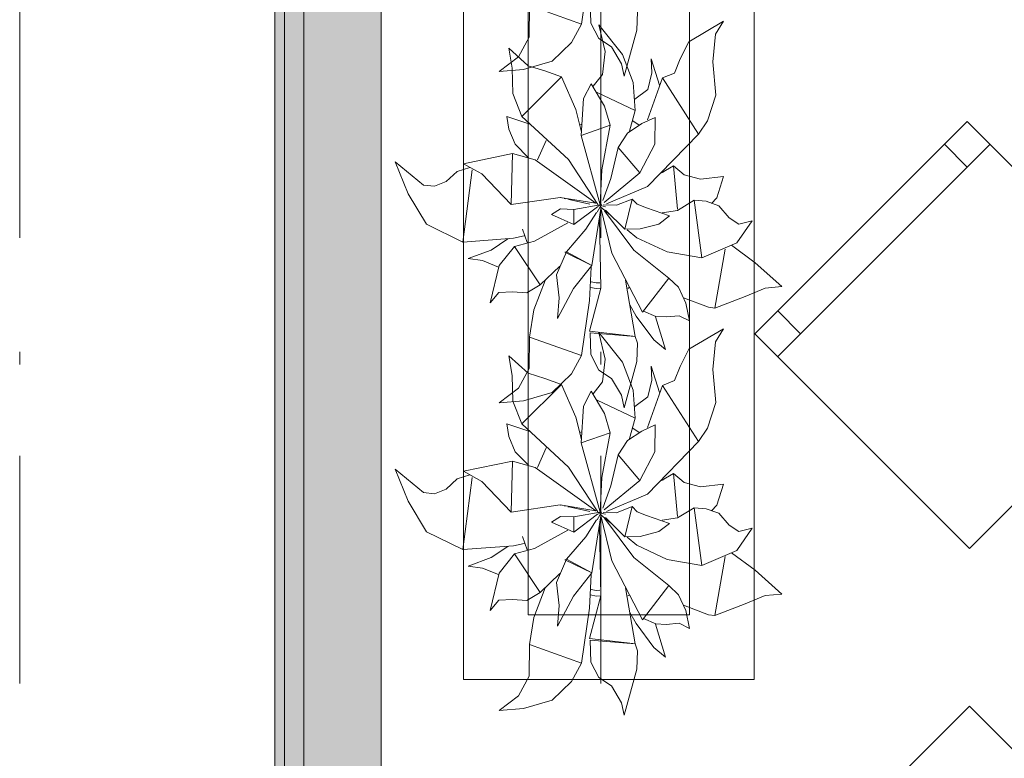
# Model space of a CAD drawing. Header units: millimetres. Extents: x 0 to 415, y 0 to 589.
# Tile 30 of 40: x 395.45 to 403.08, y 324.18 to 329.9. Entities that reach past the tile are written whole.
import ezdxf
from ezdxf.xclip import XClip

# ---------------------------------------------------------------- set-up
doc = ezdxf.new("R2010")
doc.units = ezdxf.units.MM
doc.header["$MEASUREMENT"] = 0
doc.header["$XCLIPFRAME"] = 0
doc.linetypes.add('Штриховая', pattern=[5.644444, 2.822222, -2.822222])
doc.linetypes.add('Штрихпунктирная', pattern=[6.702778, 3.527778, -1.763889, 0, -1.411111])
for name, color, linetype in [('Интерьер - Мебель', 7, 'Continuous'), ('Конструктив - Стены наружние фасад', 7, 'Continuous'), ('Элемент Модели - Зона', 7, 'Continuous'), ('Элемент Модели - Оси', 7, 'Continuous')]:
    doc.layers.add(name, color=color, linetype=linetype)

# ---------------------------------------------------------------- blocks, each defined once
blk = doc.blocks.new('Чертеж_2_2', base_point=(217.7037, 72.6044))
at = {"layer": 'Конструктив - Стены наружние фасад', "linetype": 'Continuous', "lineweight": 0, "true_color": 0x000000}
for points in [[(397.4287, 343.1044), (397.4287, 283.9169), (397.5037, 283.9169), (397.5037, 343.1044)], [(397.6537, 341.1044), (397.5037, 341.1044), (397.5037, 283.9169), (397.6537, 283.9169)], [(397.6537, 341.1044), (397.6537, 283.9169), (398.2537, 283.9169), (398.2537, 341.1044)]]:
    blk.add_hatch(color=18, dxfattribs=at).paths.add_polyline_path(points)
at = {"layer": 'Интерьер - Мебель', "color": 7, "linetype": 'Continuous', "lineweight": 15, "ltscale": 0.5}
for p, q in [((398.8905, 332.29), (398.8905, 324.79)), ((401.1405, 324.79), (401.1405, 332.29)), ((399.3905, 331.79), (399.3905, 325.29)), ((400.6405, 325.29), (400.6405, 331.79)), ((401.3241, 327.288), (402.9681, 328.932)), ((402.7913, 328.7552), (402.6145, 328.932)), ((401.5008, 327.4647), (401.3241, 327.6415)), ((399.3905, 325.29), (400.6405, 325.29)), ((398.8905, 324.79), (401.1405, 324.79))]:
    blk.add_line(p, q, dxfattribs=at)
at = {"layer": 'Интерьер - Мебель', "color": 252, "linetype": 'Continuous', "lineweight": 5, "ltscale": 0.5}
for p, q in [((399.8052, 329.8622), (399.8649, 330.2871)), ((399.8052, 329.8622), (399.8649, 330.2871)), ((399.3983, 329.7612), (399.4003, 330.0053)), ((399.3983, 329.7612), (399.4003, 330.0053)), ((399.4003, 330.0053), (399.8052, 329.8622)), ((399.4003, 330.0053), (399.8052, 329.8622)), ((399.8701, 330.0379), (399.876, 329.8701)), ((399.8701, 330.0379), (399.876, 329.8701)), ((400.2319, 329.8145), (400.2377, 329.9565)), ((400.2319, 329.8145), (400.2377, 329.9565)), ((399.7273, 329.7191), (399.8052, 329.8622)), ((399.7273, 329.7191), (399.8052, 329.8622)), ((399.876, 329.8701), (399.938, 329.7498)), ((399.876, 329.8701), (399.938, 329.7498)), ((399.9383, 329.8552), (399.9883, 329.65)), ((399.9383, 329.8552), (400.1203, 329.6259)), ((399.9383, 329.8552), (399.9883, 329.65)), ((399.9383, 329.8552), (400.1203, 329.6259)), ((400.6362, 329.7249), (400.9038, 329.8844)), ((400.6362, 329.7249), (400.9038, 329.8844)), ((400.841, 329.7832), (400.9038, 329.8844)), ((400.841, 329.7832), (400.9038, 329.8844)), ((399.3162, 329.6095), (399.3983, 329.7612)), ((399.3162, 329.6095), (399.3983, 329.7612)), ((400.1333, 329.4583), (400.2319, 329.8145)), ((400.1333, 329.4583), (400.2319, 329.8145)), ((400.8204, 329.57), (400.841, 329.7832)), ((400.8204, 329.57), (400.841, 329.7832)), ((399.2404, 329.6758), (399.2673, 329.5221)), ((399.2404, 329.6758), (399.3904, 329.5394)), ((399.2404, 329.6758), (399.2673, 329.5221)), ((399.2404, 329.6758), (399.3904, 329.5394)), ((399.5771, 329.5751), (399.7273, 329.7191)), ((399.5771, 329.5751), (399.7273, 329.7191)), ((399.938, 329.7498), (400.0363, 329.6854)), ((399.938, 329.7498), (400.0363, 329.6854)), ((400.0363, 329.6854), (400.1126, 329.5549)), ((400.0363, 329.6854), (400.1126, 329.5549)), ((400.5681, 329.5924), (400.6362, 329.7249)), ((400.5681, 329.5924), (400.6362, 329.7249)), ((399.1658, 329.4949), (399.3162, 329.6095)), ((399.1658, 329.4949), (399.3162, 329.6095)), ((399.9659, 329.4731), (399.9883, 329.65)), ((399.9659, 329.4731), (399.9883, 329.65)), ((400.1203, 329.6259), (400.203, 329.409)), ((400.1203, 329.6259), (400.203, 329.409)), ((399.2673, 329.5221), (399.2734, 329.3249)), ((399.2673, 329.5221), (399.2734, 329.3249)), ((399.3554, 329.5114), (399.5771, 329.5751)), ((399.3554, 329.5114), (399.5771, 329.5751)), ((399.3904, 329.5394), (399.5196, 329.4997)), ((399.3904, 329.5394), (399.5196, 329.4997)), ((400.1126, 329.5549), (400.1333, 329.4583)), ((400.1126, 329.5549), (400.1333, 329.4583)), ((400.3443, 329.5944), (400.3496, 329.4855)), ((400.3443, 329.5944), (400.4092, 329.3901)), ((400.3443, 329.5944), (400.3496, 329.4855)), ((400.3443, 329.5944), (400.4092, 329.3901)), ((400.5252, 329.4827), (400.5681, 329.5924)), ((400.5252, 329.4827), (400.5681, 329.5924)), ((400.8204, 329.57), (400.8454, 329.3124)), ((400.8204, 329.57), (400.8454, 329.3124)), ((399.1658, 329.4949), (399.3554, 329.5114)), ((399.1658, 329.4949), (399.3554, 329.5114)), ((399.3417, 329.1476), (399.6503, 329.4531)), ((399.3417, 329.1476), (399.6503, 329.4531)), ((399.5196, 329.4997), (399.6503, 329.4531)), ((399.5196, 329.4997), (399.6503, 329.4531)), ((399.6503, 329.4531), (399.7589, 329.2002)), ((399.6503, 329.4531), (399.7589, 329.2002)), ((399.8953, 329.3806), (399.9659, 329.4731)), ((399.8953, 329.3806), (399.9659, 329.4731)), ((400.3145, 329.1205), (400.4307, 329.4451)), ((400.3145, 329.1205), (400.4307, 329.4451)), ((400.3168, 329.3569), (400.3496, 329.4855)), ((400.3168, 329.3569), (400.3496, 329.4855)), ((400.4307, 329.4451), (400.5252, 329.4827)), ((400.4307, 329.4451), (400.5252, 329.4827)), ((400.4307, 329.4451), (400.7109, 329.0111)), ((400.4307, 329.4451), (400.7109, 329.0111)), ((399.819, 329.2858), (399.8788, 329.4009)), ((399.819, 329.2858), (399.8788, 329.4009)), ((399.8788, 329.4009), (399.9824, 329.2276)), ((399.8788, 329.4009), (399.9824, 329.2276)), ((400.203, 329.409), (400.2192, 329.1928)), ((400.203, 329.409), (400.2192, 329.1928)), ((399.2734, 329.3249), (399.3417, 329.1476)), ((399.2734, 329.3249), (399.3417, 329.1476)), ((399.9253, 329.3326), (400.2192, 329.1928)), ((399.9253, 329.3326), (400.2192, 329.1928)), ((400.2176, 329.2817), (400.3168, 329.3569)), ((400.2176, 329.2817), (400.3168, 329.3569)), ((400.7793, 329.1142), (400.8454, 329.3124)), ((400.7793, 329.1142), (400.8454, 329.3124)), ((399.8019, 329), (399.819, 329.2858)), ((399.8019, 329), (399.819, 329.2858)), ((399.9824, 329.2276), (400.0263, 329.0793)), ((399.9824, 329.2276), (400.0263, 329.0793)), ((399.227, 329.1477), (399.2421, 329.0492)), ((399.227, 329.1477), (399.4044, 329.0881)), ((399.227, 329.1477), (399.2421, 329.0492)), ((399.227, 329.1477), (399.4044, 329.0881)), ((399.3417, 329.1476), (399.7031, 328.8134)), ((399.3417, 329.1476), (399.7031, 328.8134)), ((399.7589, 329.2002), (399.8034, 329.0261)), ((399.7589, 329.2002), (399.8034, 329.0261)), ((400.1752, 329.0342), (400.2192, 329.1928)), ((400.1752, 329.0342), (400.2192, 329.1928)), ((399.7879, 329.0806), (399.8068, 329.0866)), ((399.7879, 329.0806), (399.8068, 329.0866)), ((399.8019, 329), (400.0263, 329.0793)), ((399.8019, 329), (400.0263, 329.0793)), ((399.9616, 328.734), (400.0263, 329.0793)), ((399.9616, 328.734), (400.0263, 329.0793)), ((400.16, 329.0189), (400.2712, 329.0915)), ((400.16, 329.0189), (400.2712, 329.0915)), ((400.2017, 329.1134), (400.25, 329.0799)), ((400.2017, 329.1134), (400.25, 329.0799)), ((400.2712, 329.0915), (400.3755, 329.1397)), ((400.2712, 329.0915), (400.3755, 329.1397)), ((400.3718, 328.9319), (400.3755, 329.1397)), ((400.3718, 328.9319), (400.3755, 329.1397)), ((400.7109, 329.0111), (400.7793, 329.1142)), ((400.7109, 329.0111), (400.7793, 329.1142)), ((399.2421, 329.0492), (399.2913, 328.9322)), ((399.2421, 329.0492), (399.2913, 328.9322)), ((399.8019, 329), (399.9474, 328.4639)), ((399.8019, 329), (399.9474, 328.4639)), ((400.0874, 328.9071), (400.16, 329.0189)), ((400.0874, 328.9071), (400.16, 329.0189)), ((400.3154, 328.604), (400.7109, 329.0111)), ((400.3154, 328.604), (400.7109, 329.0111)), ((399.2913, 328.9322), (399.3945, 328.8273)), ((399.2913, 328.9322), (399.3945, 328.8273)), ((399.4623, 328.8113), (399.5314, 328.9618)), ((399.4623, 328.8113), (399.5314, 328.9618)), ((400.2563, 328.7105), (400.3718, 328.9319)), ((400.2563, 328.7105), (400.3718, 328.9319)), ((398.8891, 328.7812), (399.2708, 328.8593)), ((398.8891, 328.7812), (399.2708, 328.8593)), ((399.2589, 328.4645), (399.2707, 328.8593)), ((399.2589, 328.4645), (399.2707, 328.8593)), ((399.2708, 328.8593), (399.444, 328.8115)), ((399.2708, 328.8593), (399.444, 328.8115)), ((400.0302, 328.6675), (400.0874, 328.9071)), ((400.0302, 328.6675), (400.0874, 328.9071)), ((400.0874, 328.9071), (400.2563, 328.7105)), ((400.0874, 328.9071), (400.2563, 328.7105)), ((398.3608, 328.7962), (398.4623, 328.5484)), ((398.3608, 328.7962), (398.5806, 328.6159)), ((398.3608, 328.7962), (398.4623, 328.5484)), ((398.3608, 328.7962), (398.5806, 328.6159)), ((398.8891, 328.7812), (399.0329, 328.7019)), ((398.8891, 328.7812), (399.0329, 328.7019)), ((399.444, 328.8115), (399.9145, 328.4754)), ((399.444, 328.8115), (399.9145, 328.4754)), ((399.7031, 328.8134), (399.9315, 328.4668)), ((399.7031, 328.8134), (399.9315, 328.4668)), ((400.424, 328.7097), (400.5164, 328.7643)), ((400.424, 328.7097), (400.5164, 328.7643)), ((400.5164, 328.7643), (400.5479, 328.4301)), ((400.5164, 328.7643), (400.5978, 328.6945)), ((400.5164, 328.7643), (400.5479, 328.4301)), ((400.5164, 328.7643), (400.5978, 328.6945)), ((398.7559, 328.6426), (398.8416, 328.7217)), ((398.7559, 328.6426), (398.8416, 328.7217)), ((398.8416, 328.7217), (398.9402, 328.7533)), ((398.8416, 328.7217), (398.9402, 328.7533)), ((398.8864, 328.1754), (398.9569, 328.7338)), ((398.8864, 328.1754), (398.9569, 328.7338)), ((399.0329, 328.7019), (399.2589, 328.4645)), ((399.0329, 328.7019), (399.2589, 328.4645)), ((399.9474, 328.4639), (399.9616, 328.734)), ((399.9474, 328.4639), (399.9616, 328.734)), ((399.9785, 328.4822), (400.2563, 328.7105)), ((399.9785, 328.4822), (400.2563, 328.7105)), ((400.4316, 328.7255), (400.4353, 328.7133)), ((400.4316, 328.7255), (400.4353, 328.7133)), ((400.5978, 328.6945), (400.7255, 328.6617)), ((400.5978, 328.6945), (400.7255, 328.6617)), ((398.5806, 328.6159), (398.667, 328.6067)), ((398.5806, 328.6159), (398.667, 328.6067)), ((398.667, 328.6067), (398.7559, 328.6426)), ((398.667, 328.6067), (398.7559, 328.6426)), ((399.9695, 328.4963), (400.0302, 328.6675)), ((399.9695, 328.4963), (400.0302, 328.6675)), ((400.7255, 328.6617), (400.9024, 328.6815)), ((400.7255, 328.6617), (400.9024, 328.6815)), ((400.8529, 328.5181), (400.9024, 328.6815)), ((400.8529, 328.5181), (400.9024, 328.6815)), ((398.4623, 328.5484), (398.6033, 328.3133)), ((398.4623, 328.5484), (398.6033, 328.3133)), ((399.9988, 328.4705), (400.3154, 328.604)), ((399.9988, 328.4705), (400.3154, 328.604)), ((399.2589, 328.4645), (399.6393, 328.52)), ((399.2589, 328.4645), (399.6393, 328.52)), ((399.6393, 328.52), (399.9145, 328.4754)), ((399.6393, 328.52), (399.9145, 328.4754)), ((399.6412, 328.5188), (399.646, 328.5178)), ((399.6412, 328.5188), (399.646, 328.5178)), ((399.6702, 328.5125), (399.6799, 328.5104)), ((399.6702, 328.5125), (399.6799, 328.5104)), ((399.6992, 328.5062), (399.7185, 328.502)), ((399.6992, 328.5062), (399.7185, 328.502)), ((399.7185, 328.502), (399.8681, 328.4694)), ((399.7185, 328.502), (399.8681, 328.4694)), ((399.7436, 328.428), (399.9474, 328.4639)), ((399.7436, 328.428), (399.9474, 328.4639)), ((399.9264, 328.4057), (399.9586, 328.4658)), ((399.9264, 328.4057), (399.9586, 328.4658)), ((399.9301, 328.4502), (399.9586, 328.4658)), ((399.9301, 328.4502), (399.9586, 328.4658)), ((399.935, 328.4617), (399.9448, 328.4593)), ((399.935, 328.4617), (399.9448, 328.4593)), ((399.9425, 328.4601), (399.9474, 328.4639)), ((399.9425, 328.4601), (399.9474, 328.4639)), ((399.9546, 328.457), (399.9888, 328.4487)), ((399.9546, 328.457), (399.9888, 328.4487)), ((399.9709, 328.4632), (400.0746, 328.4604)), ((399.9709, 328.4632), (400.0746, 328.4604)), ((400.0746, 328.4604), (400.1974, 328.5071)), ((400.0746, 328.4604), (400.1974, 328.5071)), ((400.1387, 328.2744), (400.1974, 328.5071)), ((400.1387, 328.2744), (400.1974, 328.5071)), ((400.1974, 328.5071), (400.236, 328.4679)), ((400.1974, 328.5071), (400.236, 328.4679)), ((400.236, 328.4679), (400.3085, 328.4395)), ((400.236, 328.4679), (400.3085, 328.4395)), ((400.548, 328.4203), (400.6761, 328.4983)), ((400.548, 328.4203), (400.6761, 328.4983)), ((400.6761, 328.4983), (400.7356, 328.0526)), ((400.6761, 328.4983), (400.7682, 328.4909)), ((400.6761, 328.4983), (400.7356, 328.0526)), ((400.6761, 328.4983), (400.7682, 328.4909)), ((400.7682, 328.4909), (400.8663, 328.456)), ((400.7682, 328.4909), (400.8663, 328.456)), ((400.8099, 328.4737), (400.8529, 328.5181)), ((400.8099, 328.4737), (400.8529, 328.5181)), ((400.8663, 328.456), (400.9465, 328.3637)), ((400.8663, 328.456), (400.9465, 328.3637)), ((399.5712, 328.3875), (399.6402, 328.4318)), ((399.5712, 328.3875), (399.6402, 328.4318)), ((399.5712, 328.3875), (399.7447, 328.3103)), ((399.5712, 328.3875), (399.7447, 328.3103)), ((399.6402, 328.4318), (399.7436, 328.428)), ((399.6402, 328.4318), (399.7436, 328.428)), ((399.7436, 328.428), (399.7447, 328.3103)), ((399.7436, 328.428), (399.7447, 328.3103)), ((399.7447, 328.3103), (399.9277, 328.4489)), ((399.7447, 328.3103), (399.9277, 328.4489)), ((399.8371, 328.2736), (399.9202, 328.405)), ((399.8371, 328.2736), (399.9202, 328.405)), ((399.885, 327.9939), (399.9539, 328.4356)), ((399.885, 327.9939), (399.9539, 328.4356)), ((399.9534, 328.4397), (400.0399, 328.0878)), ((399.9534, 328.4397), (400.0399, 328.0878)), ((399.9546, 328.4449), (400.0278, 328.3824)), ((399.9546, 328.4449), (400.0278, 328.3824)), ((399.9823, 328.4172), (400.2096, 328.1127)), ((399.9823, 328.4172), (400.2096, 328.1127)), ((399.9897, 328.422), (400.1387, 328.2744)), ((399.9897, 328.422), (400.1387, 328.2744)), ((400.3085, 328.4395), (400.4847, 328.3779)), ((400.3085, 328.4395), (400.4847, 328.3779)), ((400.4041, 328.3136), (400.4847, 328.3779)), ((400.4041, 328.3136), (400.4847, 328.3779)), ((400.4288, 328.4018), (400.548, 328.4203)), ((400.4288, 328.4018), (400.548, 328.4203)), ((398.6033, 328.3133), (398.8864, 328.1754)), ((398.6033, 328.3133), (398.8864, 328.1754)), ((399.44, 328.1832), (399.6992, 328.3244)), ((399.44, 328.1832), (399.6992, 328.3244)), ((399.944, 328.3583), (399.9532, 327.8175)), ((399.944, 328.3583), (399.9532, 327.8175)), ((400.259, 328.2761), (400.4041, 328.3136)), ((400.259, 328.2761), (400.4041, 328.3136)), ((400.9465, 328.3637), (401.0234, 328.3145)), ((400.9465, 328.3637), (401.0234, 328.3145)), ((401.0064, 328.1689), (401.1265, 328.3402)), ((401.0064, 328.1689), (401.1265, 328.3402)), ((401.0234, 328.3145), (401.1265, 328.3402)), ((401.0234, 328.3145), (401.1265, 328.3402)), ((399.3465, 328.275), (399.3821, 328.1718)), ((399.3465, 328.275), (399.3821, 328.1718)), ((399.6872, 328.1001), (399.8371, 328.2736)), ((399.6872, 328.1001), (399.8371, 328.2736)), ((400.1387, 328.2744), (400.259, 328.2761)), ((400.1387, 328.2744), (400.259, 328.2761)), ((400.1582, 328.2707), (400.2314, 328.2082)), ((400.1582, 328.2707), (400.2314, 328.2082)), ((398.8864, 328.1754), (399.2783, 328.2051)), ((398.8864, 328.1754), (399.2783, 328.2051)), ((399.105, 328.1127), (399.2323, 328.1987)), ((399.105, 328.1127), (399.2323, 328.1987)), ((399.2783, 328.2051), (399.3608, 328.2221)), ((399.2783, 328.2051), (399.3608, 328.2221)), ((399.286, 328.1412), (399.44, 328.1832)), ((399.286, 328.1412), (399.44, 328.1832)), ((400.2314, 328.2082), (400.4661, 328.099)), ((400.2314, 328.2082), (400.4661, 328.099)), ((400.7356, 328.0526), (401.0064, 328.1689)), ((400.7356, 328.0526), (401.0064, 328.1689)), ((400.9645, 328.1511), (401.148, 328.0151)), ((400.9645, 328.1511), (401.148, 328.0151)), ((398.9258, 328.0478), (399.105, 328.1127)), ((398.9258, 328.0478), (399.105, 328.1127)), ((399.1671, 327.9924), (399.286, 328.1412)), ((399.1671, 327.9924), (399.286, 328.1412)), ((399.286, 328.1412), (399.4828, 327.8428)), ((399.286, 328.1412), (399.4828, 327.8428)), ((399.611, 327.9208), (399.6872, 328.1001)), ((399.611, 327.9208), (399.6872, 328.1001)), ((399.6759, 328.0965), (399.6872, 328.1001)), ((399.6759, 328.0965), (399.6872, 328.1001)), ((399.6759, 328.0965), (399.885, 327.9939)), ((399.6759, 328.0965), (399.885, 327.9939)), ((399.6872, 328.1001), (399.885, 327.9939)), ((399.6872, 328.1001), (399.885, 327.9939)), ((400.0399, 328.0878), (400.2765, 327.6324)), ((400.0399, 328.0878), (400.2765, 327.6324)), ((400.2096, 328.1127), (400.4793, 327.8967)), ((400.2096, 328.1127), (400.4793, 327.8967)), ((400.4661, 328.099), (400.7356, 328.0526)), ((400.4661, 328.099), (400.7356, 328.0526)), ((400.8369, 327.6646), (400.9153, 328.1206)), ((400.8369, 327.6646), (400.9153, 328.1206)), ((398.9258, 328.0478), (399.0378, 328.0321)), ((398.9258, 328.0478), (399.0378, 328.0321)), ((399.0378, 328.0321), (399.1616, 327.9817)), ((399.0378, 328.0321), (399.1616, 327.9817)), ((401.148, 328.0151), (401.3565, 327.8311)), ((401.148, 328.0151), (401.3565, 327.8311)), ((399.0962, 327.7041), (399.1671, 327.9924)), ((399.0962, 327.7041), (399.1671, 327.9924)), ((399.4828, 327.8428), (399.6364, 327.9895)), ((399.4828, 327.8428), (399.6364, 327.9895)), ((399.611, 327.9208), (399.6311, 327.7428)), ((399.611, 327.9208), (399.6311, 327.7428)), ((399.7423, 327.8153), (399.885, 327.9939)), ((399.7423, 327.8153), (399.885, 327.9939)), ((399.8649, 327.7218), (399.8788, 327.9816)), ((399.8649, 327.7218), (399.8788, 327.9816)), ((399.4337, 327.65), (399.5216, 327.8776)), ((399.4337, 327.65), (399.5216, 327.8776)), ((399.8787, 327.8669), (399.9188, 327.8588)), ((399.8787, 327.8669), (399.9188, 327.8588)), ((399.9188, 327.8588), (399.9471, 327.8605)), ((399.9188, 327.8588), (399.9471, 327.8605)), ((400.1444, 327.8801), (400.2202, 327.4447)), ((400.1444, 327.8801), (400.2202, 327.4447)), ((400.2765, 327.6324), (400.4793, 327.8967)), ((400.2765, 327.6324), (400.4793, 327.8967)), ((400.4793, 327.8967), (400.555, 327.825)), ((400.4793, 327.8967), (400.555, 327.825)), ((399.0962, 327.7041), (399.1634, 327.7846)), ((399.0962, 327.7041), (399.1634, 327.7846)), ((399.1634, 327.7846), (399.2709, 327.7896)), ((399.1634, 327.7846), (399.2709, 327.7896)), ((399.2709, 327.7896), (399.3815, 327.7808)), ((399.2709, 327.7896), (399.3815, 327.7808)), ((399.3815, 327.7808), (399.4828, 327.8428)), ((399.3815, 327.7808), (399.4828, 327.8428)), ((399.617, 327.5833), (399.7423, 327.8153)), ((399.617, 327.5833), (399.7423, 327.8153)), ((399.8672, 327.4865), (399.9532, 327.8175)), ((399.8672, 327.4865), (399.9532, 327.8175)), ((399.8732, 327.8241), (399.9168, 327.8154)), ((399.8732, 327.8241), (399.9168, 327.8154)), ((399.9168, 327.8154), (399.9506, 327.8173)), ((399.9168, 327.8154), (399.9506, 327.8173)), ((400.1631, 327.8165), (400.1729, 327.8229)), ((400.1631, 327.8165), (400.1729, 327.8229)), ((400.555, 327.825), (400.6114, 327.7029)), ((400.555, 327.825), (400.6114, 327.7029)), ((401.0712, 327.7544), (401.2263, 327.8189)), ((401.0712, 327.7544), (401.2263, 327.8189)), ((401.2263, 327.8189), (401.3565, 327.8311)), ((401.2263, 327.8189), (401.3565, 327.8311)), ((399.617, 327.5833), (399.6311, 327.7428)), ((399.617, 327.5833), (399.6311, 327.7428)), ((399.8052, 327.2969), (399.8649, 327.7218)), ((399.8052, 327.2969), (399.8649, 327.7218)), ((400.593, 327.7442), (400.7873, 327.6708)), ((400.593, 327.7442), (400.7873, 327.6708)), ((400.6114, 327.7029), (400.641, 327.5649)), ((400.6114, 327.7029), (400.641, 327.5649)), ((400.8369, 327.6646), (401.0712, 327.7544)), ((400.8369, 327.6646), (401.0712, 327.7544)), ((399.4003, 327.4401), (399.4337, 327.65)), ((399.4003, 327.4401), (399.4337, 327.65)), ((400.1793, 327.6889), (400.2286, 327.6023)), ((400.1793, 327.6889), (400.2286, 327.6023)), ((400.2832, 327.6413), (400.3801, 327.5993)), ((400.2832, 327.6413), (400.3801, 327.5993)), ((400.7873, 327.6708), (400.8369, 327.6646)), ((400.7873, 327.6708), (400.8369, 327.6646)), ((400.2286, 327.6023), (400.3649, 327.4173)), ((400.2286, 327.6023), (400.3649, 327.4173)), ((400.3774, 327.5964), (400.4534, 327.3424)), ((400.3774, 327.5964), (400.4534, 327.3424)), ((400.3801, 327.5993), (400.4595, 327.5952)), ((400.3801, 327.5993), (400.4595, 327.5952)), ((400.4595, 327.5952), (400.5599, 327.6053)), ((400.4595, 327.5952), (400.5599, 327.6053)), ((400.5599, 327.6053), (400.641, 327.5649)), ((400.5599, 327.6053), (400.641, 327.5649)), ((399.8672, 327.4865), (400.2011, 327.447)), ((399.8672, 327.4865), (400.2011, 327.447)), ((399.8701, 327.4727), (399.876, 327.3049)), ((399.8701, 327.4727), (400.2202, 327.4447)), ((399.8701, 327.4727), (399.876, 327.3049)), ((399.8701, 327.4727), (400.2202, 327.4447)), ((399.9383, 327.4751), (399.9883, 327.2699)), ((399.9383, 327.4751), (400.1203, 327.2458)), ((399.9383, 327.4751), (399.9883, 327.2699)), ((399.9383, 327.4751), (400.1203, 327.2458)), ((400.6362, 327.3448), (400.9038, 327.5043)), ((400.6362, 327.3448), (400.9038, 327.5043)), ((400.841, 327.4031), (400.9038, 327.5043)), ((400.841, 327.4031), (400.9038, 327.5043)), ((399.3983, 327.196), (399.4003, 327.4401)), ((399.3983, 327.196), (399.4003, 327.4401)), ((399.4003, 327.4401), (399.8052, 327.2969)), ((399.4003, 327.4401), (399.8052, 327.2969)), ((400.2202, 327.4447), (400.2377, 327.3913)), ((400.2202, 327.4447), (400.2377, 327.3913)), ((400.2319, 327.2493), (400.2377, 327.3913)), ((400.2319, 327.2493), (400.2377, 327.3913)), ((400.3649, 327.4173), (400.4534, 327.3424)), ((400.3649, 327.4173), (400.4534, 327.3424)), ((400.8204, 327.1899), (400.841, 327.4031)), ((400.8204, 327.1899), (400.841, 327.4031)), ((400.5681, 327.2123), (400.6362, 327.3448)), ((400.5681, 327.2123), (400.6362, 327.3448)), ((399.2404, 327.2957), (399.2673, 327.142)), ((399.2404, 327.2957), (399.3904, 327.1593)), ((399.2404, 327.2957), (399.2673, 327.142)), ((399.2404, 327.2957), (399.3904, 327.1593)), ((399.7273, 327.1539), (399.8052, 327.2969)), ((399.7273, 327.1539), (399.8052, 327.2969)), ((399.876, 327.3049), (399.938, 327.1846)), ((399.876, 327.3049), (399.938, 327.1846)), ((399.9659, 327.093), (399.9883, 327.2699)), ((399.9659, 327.093), (399.9883, 327.2699)), ((400.1203, 327.2458), (400.203, 327.0289)), ((400.1203, 327.2458), (400.203, 327.0289)), ((400.1333, 326.8931), (400.2319, 327.2493)), ((400.1333, 326.8931), (400.2319, 327.2493)), ((399.3162, 327.0443), (399.3983, 327.196)), ((399.3162, 327.0443), (399.3983, 327.196)), ((399.3904, 327.1593), (399.5196, 327.1196)), ((399.3904, 327.1593), (399.5196, 327.1196)), ((399.938, 327.1846), (400.0363, 327.1202)), ((399.938, 327.1846), (400.0363, 327.1202)), ((400.3443, 327.2143), (400.3496, 327.1054)), ((400.3443, 327.2143), (400.4092, 327.01)), ((400.3443, 327.2143), (400.3496, 327.1054)), ((400.3443, 327.2143), (400.4092, 327.01)), ((400.5252, 327.1026), (400.5681, 327.2123)), ((400.5252, 327.1026), (400.5681, 327.2123)), ((400.8204, 327.1899), (400.8454, 326.9323)), ((400.8204, 327.1899), (400.8454, 326.9323)), ((399.2673, 327.142), (399.2734, 326.9448)), ((399.2673, 327.142), (399.2734, 326.9448)), ((399.5196, 327.1196), (399.6503, 327.073)), ((399.5196, 327.1196), (399.6503, 327.073)), ((399.5771, 327.0099), (399.7273, 327.1539)), ((399.5771, 327.0099), (399.7273, 327.1539)), ((399.8953, 327.0005), (399.9659, 327.093)), ((399.8953, 327.0005), (399.9659, 327.093)), ((400.0363, 327.1202), (400.1126, 326.9897)), ((400.0363, 327.1202), (400.1126, 326.9897)), ((400.3168, 326.9768), (400.3496, 327.1054)), ((400.3168, 326.9768), (400.3496, 327.1054)), ((400.4307, 327.065), (400.5252, 327.1026)), ((400.4307, 327.065), (400.5252, 327.1026)), ((399.1658, 326.9296), (399.3162, 327.0443)), ((399.1658, 326.9296), (399.3162, 327.0443)), ((399.3417, 326.7675), (399.6503, 327.073)), ((399.3417, 326.7675), (399.6503, 327.073)), ((399.3554, 326.9462), (399.5771, 327.0099)), ((399.3554, 326.9462), (399.5771, 327.0099)), ((399.6503, 327.073), (399.7589, 326.8201)), ((399.6503, 327.073), (399.7589, 326.8201)), ((399.819, 326.9057), (399.8788, 327.0208)), ((399.819, 326.9057), (399.8788, 327.0208)), ((399.8788, 327.0208), (399.9824, 326.8475)), ((399.8788, 327.0208), (399.9824, 326.8475)), ((400.203, 327.0289), (400.2192, 326.8127)), ((400.203, 327.0289), (400.2192, 326.8127)), ((400.3145, 326.7404), (400.4307, 327.065)), ((400.3145, 326.7404), (400.4307, 327.065)), ((400.4307, 327.065), (400.7109, 326.631)), ((400.4307, 327.065), (400.7109, 326.631)), ((399.1658, 326.9296), (399.3554, 326.9462)), ((399.1658, 326.9296), (399.3554, 326.9462)), ((399.2734, 326.9448), (399.3417, 326.7675)), ((399.2734, 326.9448), (399.3417, 326.7675)), ((399.9253, 326.9525), (400.2192, 326.8127)), ((399.9253, 326.9525), (400.2192, 326.8127)), ((400.1126, 326.9897), (400.1333, 326.8931)), ((400.1126, 326.9897), (400.1333, 326.8931)), ((400.2176, 326.9016), (400.3168, 326.9768)), ((400.2176, 326.9016), (400.3168, 326.9768)), ((400.7793, 326.7341), (400.8454, 326.9323)), ((400.7793, 326.7341), (400.8454, 326.9323)), ((399.8019, 326.6199), (399.819, 326.9057)), ((399.8019, 326.6199), (399.819, 326.9057)), ((399.7589, 326.8201), (399.8034, 326.646)), ((399.7589, 326.8201), (399.8034, 326.646)), ((399.9824, 326.8475), (400.0263, 326.6992)), ((399.9824, 326.8475), (400.0263, 326.6992)), ((400.1752, 326.6541), (400.2192, 326.8127)), ((400.1752, 326.6541), (400.2192, 326.8127)), ((399.227, 326.7676), (399.2421, 326.6691)), ((399.227, 326.7676), (399.4044, 326.708)), ((399.227, 326.7676), (399.2421, 326.6691)), ((399.227, 326.7676), (399.4044, 326.708)), ((399.3417, 326.7675), (399.7031, 326.4333)), ((399.3417, 326.7675), (399.7031, 326.4333)), ((399.7879, 326.7005), (399.8068, 326.7065)), ((399.7879, 326.7005), (399.8068, 326.7065)), ((400.16, 326.6388), (400.2712, 326.7113)), ((400.16, 326.6388), (400.2712, 326.7113)), ((400.2017, 326.7333), (400.25, 326.6998)), ((400.2017, 326.7333), (400.25, 326.6998)), ((400.2712, 326.7113), (400.3755, 326.7596)), ((400.2712, 326.7113), (400.3755, 326.7596)), ((400.3718, 326.5518), (400.3755, 326.7596)), ((400.3718, 326.5518), (400.3755, 326.7596)), ((400.7109, 326.631), (400.7793, 326.7341)), ((400.7109, 326.631), (400.7793, 326.7341)), ((399.2421, 326.6691), (399.2913, 326.5521)), ((399.2421, 326.6691), (399.2913, 326.5521)), ((399.8019, 326.6199), (400.0263, 326.6992)), ((399.8019, 326.6199), (400.0263, 326.6992)), ((399.9616, 326.3539), (400.0263, 326.6992)), ((399.9616, 326.3539), (400.0263, 326.6992)), ((400.0874, 326.527), (400.16, 326.6388)), ((400.0874, 326.527), (400.16, 326.6388)), ((400.3154, 326.2239), (400.7109, 326.631)), ((400.3154, 326.2239), (400.7109, 326.631)), ((399.2913, 326.5521), (399.3945, 326.4472)), ((399.2913, 326.5521), (399.3945, 326.4472)), ((399.4623, 326.4312), (399.5314, 326.5817)), ((399.4623, 326.4312), (399.5314, 326.5817)), ((399.8019, 326.6199), (399.9474, 326.0838)), ((399.8019, 326.6199), (399.9474, 326.0838)), ((400.2563, 326.3304), (400.3718, 326.5518)), ((400.2563, 326.3304), (400.3718, 326.5518)), ((398.8891, 326.4011), (399.2708, 326.4791)), ((398.8891, 326.4011), (399.2708, 326.4791)), ((399.2589, 326.0844), (399.2707, 326.4791)), ((399.2589, 326.0844), (399.2707, 326.4791)), ((399.2708, 326.4791), (399.444, 326.4314)), ((399.2708, 326.4791), (399.444, 326.4314)), ((400.0302, 326.2874), (400.0874, 326.527)), ((400.0302, 326.2874), (400.0874, 326.527)), ((400.0874, 326.527), (400.2563, 326.3304)), ((400.0874, 326.527), (400.2563, 326.3304)), ((398.3608, 326.4161), (398.4623, 326.1683)), ((398.3608, 326.4161), (398.5806, 326.2358)), ((398.3608, 326.4161), (398.4623, 326.1683)), ((398.3608, 326.4161), (398.5806, 326.2358)), ((398.8891, 326.4011), (399.0329, 326.3218)), ((398.8891, 326.4011), (399.0329, 326.3218)), ((399.444, 326.4314), (399.9145, 326.0953)), ((399.444, 326.4314), (399.9145, 326.0953)), ((399.7031, 326.4333), (399.9315, 326.0867)), ((399.7031, 326.4333), (399.9315, 326.0867)), ((398.7559, 326.2625), (398.8416, 326.3416)), ((398.7559, 326.2625), (398.8416, 326.3416)), ((398.8416, 326.3416), (398.9402, 326.3732)), ((398.8416, 326.3416), (398.9402, 326.3732)), ((398.8864, 325.7952), (398.9569, 326.3537)), ((398.8864, 325.7952), (398.9569, 326.3537)), ((399.0329, 326.3218), (399.2589, 326.0844)), ((399.0329, 326.3218), (399.2589, 326.0844)), ((399.9474, 326.0838), (399.9616, 326.3539)), ((399.9474, 326.0838), (399.9616, 326.3539)), ((399.9785, 326.1021), (400.2563, 326.3304)), ((399.9785, 326.1021), (400.2563, 326.3304)), ((400.424, 326.3296), (400.5164, 326.3842)), ((400.424, 326.3296), (400.5164, 326.3842)), ((400.4316, 326.3453), (400.4353, 326.3332)), ((400.4316, 326.3453), (400.4353, 326.3332)), ((400.5164, 326.3842), (400.5479, 326.05)), ((400.5164, 326.3842), (400.5978, 326.3144)), ((400.5164, 326.3842), (400.5479, 326.05)), ((400.5164, 326.3842), (400.5978, 326.3144)), ((398.667, 326.2266), (398.7559, 326.2625)), ((398.667, 326.2266), (398.7559, 326.2625)), ((399.9695, 326.1162), (400.0302, 326.2874)), ((399.9695, 326.1162), (400.0302, 326.2874)), ((400.5978, 326.3144), (400.7255, 326.2816)), ((400.5978, 326.3144), (400.7255, 326.2816)), ((400.7255, 326.2816), (400.9024, 326.3014)), ((400.7255, 326.2816), (400.9024, 326.3014)), ((400.8529, 326.138), (400.9024, 326.3014)), ((400.8529, 326.138), (400.9024, 326.3014)), ((398.4623, 326.1683), (398.6033, 325.9332)), ((398.4623, 326.1683), (398.6033, 325.9332)), ((398.5806, 326.2358), (398.667, 326.2266)), ((398.5806, 326.2358), (398.667, 326.2266)), ((399.9988, 326.0904), (400.3154, 326.2239)), ((399.9988, 326.0904), (400.3154, 326.2239)), ((399.2589, 326.0844), (399.6393, 326.1399)), ((399.2589, 326.0844), (399.6393, 326.1399)), ((399.6393, 326.1399), (399.9145, 326.0953)), ((399.6393, 326.1399), (399.9145, 326.0953)), ((399.6412, 326.1387), (399.646, 326.1377)), ((399.6412, 326.1387), (399.646, 326.1377)), ((399.6702, 326.1324), (399.6799, 326.1303)), ((399.6702, 326.1324), (399.6799, 326.1303)), ((399.6992, 326.1261), (399.7185, 326.1219)), ((399.6992, 326.1261), (399.7185, 326.1219)), ((399.7185, 326.1219), (399.8681, 326.0893)), ((399.7185, 326.1219), (399.8681, 326.0893)), ((400.0746, 326.0803), (400.1974, 326.127)), ((400.0746, 326.0803), (400.1974, 326.127)), ((400.1387, 325.8943), (400.1974, 326.127)), ((400.1387, 325.8943), (400.1974, 326.127)), ((400.1974, 326.127), (400.236, 326.0878)), ((400.1974, 326.127), (400.236, 326.0878)), ((400.548, 326.0402), (400.6761, 326.1182)), ((400.548, 326.0402), (400.6761, 326.1182)), ((400.6761, 326.1182), (400.7356, 325.6725)), ((400.6761, 326.1182), (400.7682, 326.1108)), ((400.6761, 326.1182), (400.7356, 325.6725)), ((400.6761, 326.1182), (400.7682, 326.1108)), ((400.7682, 326.1108), (400.8663, 326.0759)), ((400.7682, 326.1108), (400.8663, 326.0759)), ((400.8099, 326.0936), (400.8529, 326.138)), ((400.8099, 326.0936), (400.8529, 326.138)), ((399.5712, 326.0074), (399.6402, 326.0517)), ((399.5712, 326.0074), (399.6402, 326.0517)), ((399.6402, 326.0517), (399.7436, 326.0479)), ((399.6402, 326.0517), (399.7436, 326.0479)), ((399.7436, 326.0479), (399.9474, 326.0838)), ((399.7436, 326.0479), (399.9474, 326.0838)), ((399.7436, 326.0479), (399.7447, 325.9302)), ((399.7436, 326.0479), (399.7447, 325.9302)), ((399.7447, 325.9302), (399.9277, 326.0688)), ((399.7447, 325.9302), (399.9277, 326.0688)), ((399.8371, 325.8935), (399.9202, 326.0249)), ((399.8371, 325.8935), (399.9202, 326.0249)), ((399.885, 325.6137), (399.9539, 326.0555)), ((399.885, 325.6137), (399.9539, 326.0555)), ((399.9264, 326.0256), (399.9586, 326.0857)), ((399.9264, 326.0256), (399.9586, 326.0857)), ((399.9301, 326.0701), (399.9586, 326.0857)), ((399.9301, 326.0701), (399.9586, 326.0857)), ((399.935, 326.0816), (399.9448, 326.0792)), ((399.935, 326.0816), (399.9448, 326.0792)), ((399.9425, 326.08), (399.9474, 326.0838)), ((399.9425, 326.08), (399.9474, 326.0838)), ((399.9534, 326.0596), (400.0399, 325.7077)), ((399.9534, 326.0596), (400.0399, 325.7077)), ((399.9546, 326.0769), (399.9888, 326.0686)), ((399.9546, 326.0769), (399.9888, 326.0686)), ((399.9546, 326.0648), (400.0278, 326.0022)), ((399.9546, 326.0648), (400.0278, 326.0022)), ((399.9709, 326.0831), (400.0746, 326.0803)), ((399.9709, 326.0831), (400.0746, 326.0803)), ((399.9823, 326.0371), (400.2096, 325.7326)), ((399.9823, 326.0371), (400.2096, 325.7326)), ((399.9897, 326.0419), (400.1387, 325.8943)), ((399.9897, 326.0419), (400.1387, 325.8943)), ((400.236, 326.0878), (400.3085, 326.0593)), ((400.236, 326.0878), (400.3085, 326.0593)), ((400.3085, 326.0593), (400.4847, 325.9978)), ((400.3085, 326.0593), (400.4847, 325.9978)), ((400.4288, 326.0217), (400.548, 326.0402)), ((400.4288, 326.0217), (400.548, 326.0402)), ((400.8663, 326.0759), (400.9465, 325.9835)), ((400.8663, 326.0759), (400.9465, 325.9835)), ((399.44, 325.8031), (399.6992, 325.9443)), ((399.44, 325.8031), (399.6992, 325.9443)), ((399.5712, 326.0074), (399.7447, 325.9302)), ((399.5712, 326.0074), (399.7447, 325.9302)), ((399.944, 325.9782), (399.9532, 325.4374)), ((399.944, 325.9782), (399.9532, 325.4374)), ((400.4041, 325.9335), (400.4847, 325.9978)), ((400.4041, 325.9335), (400.4847, 325.9978)), ((400.9465, 325.9835), (401.0234, 325.9344)), ((400.9465, 325.9835), (401.0234, 325.9344)), ((401.0064, 325.7888), (401.1265, 325.9601)), ((401.0064, 325.7888), (401.1265, 325.9601)), ((401.0234, 325.9344), (401.1265, 325.9601)), ((401.0234, 325.9344), (401.1265, 325.9601)), ((398.6033, 325.9332), (398.8864, 325.7952)), ((398.6033, 325.9332), (398.8864, 325.7952)), ((399.3465, 325.8949), (399.3821, 325.7917)), ((399.3465, 325.8949), (399.3821, 325.7917)), ((399.6872, 325.72), (399.8371, 325.8935)), ((399.6872, 325.72), (399.8371, 325.8935)), ((400.1387, 325.8943), (400.259, 325.896)), ((400.1387, 325.8943), (400.259, 325.896)), ((400.1582, 325.8906), (400.2314, 325.8281)), ((400.1582, 325.8906), (400.2314, 325.8281)), ((400.259, 325.896), (400.4041, 325.9335)), ((400.259, 325.896), (400.4041, 325.9335)), ((398.8864, 325.7952), (399.2783, 325.825)), ((398.8864, 325.7952), (399.2783, 325.825)), ((399.105, 325.7326), (399.2323, 325.8186)), ((399.105, 325.7326), (399.2323, 325.8186)), ((399.2783, 325.825), (399.3608, 325.842)), ((399.2783, 325.825), (399.3608, 325.842)), ((399.286, 325.7611), (399.44, 325.8031)), ((399.286, 325.7611), (399.44, 325.8031)), ((400.2314, 325.8281), (400.4661, 325.7189)), ((400.2314, 325.8281), (400.4661, 325.7189)), ((400.7356, 325.6725), (401.0064, 325.7888)), ((400.7356, 325.6725), (401.0064, 325.7888)), ((398.9258, 325.6677), (399.105, 325.7326)), ((398.9258, 325.6677), (399.105, 325.7326)), ((399.1671, 325.6123), (399.286, 325.7611)), ((399.1671, 325.6123), (399.286, 325.7611)), ((399.286, 325.7611), (399.4828, 325.4627)), ((399.286, 325.7611), (399.4828, 325.4627)), ((399.611, 325.5407), (399.6872, 325.72)), ((399.611, 325.5407), (399.6872, 325.72)), ((399.6759, 325.7164), (399.6872, 325.72)), ((399.6759, 325.7164), (399.6872, 325.72)), ((399.6759, 325.7164), (399.885, 325.6137)), ((399.6759, 325.7164), (399.885, 325.6137)), ((399.6872, 325.72), (399.885, 325.6137)), ((399.6872, 325.72), (399.885, 325.6137)), ((400.2096, 325.7326), (400.4793, 325.5165)), ((400.2096, 325.7326), (400.4793, 325.5165)), ((400.4661, 325.7189), (400.7356, 325.6725)), ((400.4661, 325.7189), (400.7356, 325.6725)), ((400.8369, 325.2845), (400.9153, 325.7404)), ((400.8369, 325.2845), (400.9153, 325.7404)), ((400.9645, 325.7709), (401.148, 325.635)), ((400.9645, 325.7709), (401.148, 325.635)), ((398.9258, 325.6677), (399.0378, 325.652)), ((398.9258, 325.6677), (399.0378, 325.652)), ((399.0378, 325.652), (399.1616, 325.6016)), ((399.0378, 325.652), (399.1616, 325.6016)), ((400.0399, 325.7077), (400.2765, 325.2523)), ((400.0399, 325.7077), (400.2765, 325.2523)), ((401.148, 325.635), (401.3565, 325.451)), ((401.148, 325.635), (401.3565, 325.451)), ((399.0962, 325.324), (399.1671, 325.6123)), ((399.0962, 325.324), (399.1671, 325.6123)), ((399.4828, 325.4627), (399.6364, 325.6094)), ((399.4828, 325.4627), (399.6364, 325.6094)), ((399.7423, 325.4352), (399.885, 325.6137)), ((399.7423, 325.4352), (399.885, 325.6137)), ((399.8649, 325.3417), (399.8788, 325.6015)), ((399.8649, 325.3417), (399.8788, 325.6015)), ((399.4337, 325.2699), (399.5216, 325.4975)), ((399.4337, 325.2699), (399.5216, 325.4975)), ((399.611, 325.5407), (399.6311, 325.3627)), ((399.611, 325.5407), (399.6311, 325.3627)), ((399.8787, 325.4868), (399.9188, 325.4787)), ((399.8787, 325.4868), (399.9188, 325.4787)), ((399.9188, 325.4787), (399.9471, 325.4803)), ((399.9188, 325.4787), (399.9471, 325.4803)), ((400.1444, 325.5), (400.2202, 325.0646)), ((400.1444, 325.5), (400.2202, 325.0646)), ((400.2765, 325.2523), (400.4793, 325.5165)), ((400.2765, 325.2523), (400.4793, 325.5165)), ((400.4793, 325.5165), (400.555, 325.4449)), ((400.4793, 325.5165), (400.555, 325.4449)), ((399.0962, 325.324), (399.1634, 325.4045)), ((399.0962, 325.324), (399.1634, 325.4045)), ((399.1634, 325.4045), (399.2709, 325.4095)), ((399.1634, 325.4045), (399.2709, 325.4095)), ((399.2709, 325.4095), (399.3815, 325.4007)), ((399.2709, 325.4095), (399.3815, 325.4007)), ((399.3815, 325.4007), (399.4828, 325.4627)), ((399.3815, 325.4007), (399.4828, 325.4627)), ((399.617, 325.2032), (399.7423, 325.4352)), ((399.617, 325.2032), (399.7423, 325.4352)), ((399.8672, 325.1064), (399.9532, 325.4374)), ((399.8672, 325.1064), (399.9532, 325.4374)), ((399.8732, 325.444), (399.9168, 325.4353)), ((399.8732, 325.444), (399.9168, 325.4353)), ((399.9168, 325.4353), (399.9506, 325.4372)), ((399.9168, 325.4353), (399.9506, 325.4372)), ((400.1631, 325.4364), (400.1729, 325.4428)), ((400.1631, 325.4364), (400.1729, 325.4428)), ((400.555, 325.4449), (400.6114, 325.3228)), ((400.555, 325.4449), (400.6114, 325.3228)), ((401.0712, 325.3743), (401.2263, 325.4388)), ((401.0712, 325.3743), (401.2263, 325.4388)), ((401.2263, 325.4388), (401.3565, 325.451)), ((401.2263, 325.4388), (401.3565, 325.451)), ((399.617, 325.2032), (399.6311, 325.3627)), ((399.617, 325.2032), (399.6311, 325.3627)), ((399.8052, 324.9168), (399.8649, 325.3417)), ((399.8052, 324.9168), (399.8649, 325.3417)), ((400.593, 325.3641), (400.7873, 325.2907)), ((400.593, 325.3641), (400.7873, 325.2907)), ((400.8369, 325.2845), (401.0712, 325.3743)), ((400.8369, 325.2845), (401.0712, 325.3743)), ((399.4003, 325.06), (399.4337, 325.2699)), ((399.4003, 325.06), (399.4337, 325.2699)), ((400.1793, 325.3087), (400.2286, 325.2222)), ((400.1793, 325.3087), (400.2286, 325.2222)), ((400.2832, 325.2611), (400.3801, 325.2192)), ((400.2832, 325.2611), (400.3801, 325.2192)), ((400.6114, 325.3228), (400.641, 325.1848)), ((400.6114, 325.3228), (400.641, 325.1848)), ((400.7873, 325.2907), (400.8369, 325.2845)), ((400.7873, 325.2907), (400.8369, 325.2845)), ((400.2286, 325.2222), (400.3649, 325.0372)), ((400.2286, 325.2222), (400.3649, 325.0372)), ((400.3774, 325.2163), (400.4534, 324.9623)), ((400.3774, 325.2163), (400.4534, 324.9623)), ((400.3801, 325.2192), (400.4595, 325.2151)), ((400.3801, 325.2192), (400.4595, 325.2151)), ((400.4595, 325.2151), (400.5599, 325.2252)), ((400.4595, 325.2151), (400.5599, 325.2252)), ((400.5599, 325.2252), (400.641, 325.1848)), ((400.5599, 325.2252), (400.641, 325.1848)), ((399.8672, 325.1064), (400.2011, 325.0669)), ((399.8672, 325.1064), (400.2011, 325.0669)), ((399.3983, 324.8159), (399.4003, 325.06)), ((399.3983, 324.8159), (399.4003, 325.06)), ((399.4003, 325.06), (399.8052, 324.9168)), ((399.4003, 325.06), (399.8052, 324.9168)), ((399.8701, 325.0926), (399.876, 324.9247)), ((399.8701, 325.0926), (400.2202, 325.0646)), ((399.8701, 325.0926), (399.876, 324.9247)), ((399.8701, 325.0926), (400.2202, 325.0646)), ((400.2202, 325.0646), (400.2377, 325.0112)), ((400.2202, 325.0646), (400.2377, 325.0112)), ((400.3649, 325.0372), (400.4534, 324.9623)), ((400.3649, 325.0372), (400.4534, 324.9623)), ((400.2319, 324.8692), (400.2377, 325.0112)), ((400.2319, 324.8692), (400.2377, 325.0112)), ((399.7273, 324.7738), (399.8052, 324.9168)), ((399.7273, 324.7738), (399.8052, 324.9168)), ((399.876, 324.9247), (399.938, 324.8045)), ((399.876, 324.9247), (399.938, 324.8045)), ((399.3162, 324.6641), (399.3983, 324.8159)), ((399.3162, 324.6641), (399.3983, 324.8159)), ((399.938, 324.8045), (400.0363, 324.7401)), ((399.938, 324.8045), (400.0363, 324.7401)), ((400.1333, 324.513), (400.2319, 324.8692)), ((400.1333, 324.513), (400.2319, 324.8692)), ((399.5771, 324.6298), (399.7273, 324.7738)), ((399.5771, 324.6298), (399.7273, 324.7738)), ((400.0363, 324.7401), (400.1126, 324.6096)), ((400.0363, 324.7401), (400.1126, 324.6096)), ((399.1658, 324.5495), (399.3162, 324.6641)), ((399.1658, 324.5495), (399.3162, 324.6641)), ((399.1658, 324.5495), (399.3554, 324.566)), ((399.1658, 324.5495), (399.3554, 324.566)), ((399.3554, 324.566), (399.5771, 324.6298)), ((399.3554, 324.566), (399.5771, 324.6298)), ((400.1126, 324.6096), (400.1333, 324.513)), ((400.1126, 324.6096), (400.1333, 324.513))]:
    blk.add_line(p, q, dxfattribs=at)
at = {"layer": 'Интерьер - Мебель', "color": 7, "linetype": 'Continuous', "lineweight": 15, "ltscale": 0.5, "flags": 128}
for points in [[(402.809, 325.803), (404.453, 327.4471), (402.7913, 329.1088), (401.1473, 327.4647)], [(404.453, 322.9392), (402.809, 324.5833), (401.1473, 322.9216), (402.7913, 321.2775)]]:
    blk.add_lwpolyline(points, close=True, dxfattribs=at)
at = {"layer": 'Конструктив - Стены наружние фасад', "color": 251, "linetype": 'Continuous', "lineweight": 20, "ltscale": 0.5, "true_color": 0x575757}
for p, q in [((397.5037, 283.9169), (397.5037, 341.1044)), ((397.6537, 283.9169), (397.6537, 341.1044))]:
    blk.add_line(p, q, dxfattribs=at)
at = {"layer": 'Конструктив - Стены наружние фасад', "color": 251, "linetype": 'Continuous', "lineweight": 20, "ltscale": 0.5, "true_color": 0x575757, "flags": 128}
for points in [[(397.4287, 343.1044), (397.4287, 283.9169)], [(398.2537, 284.5294), (398.2537, 341.1044)]]:
    blk.add_lwpolyline(points, dxfattribs=at)
at = {"layer": 'Элемент Модели - Зона', "color": 7, "linetype": 'Штриховая', "lineweight": 15, "ltscale": 0.5, "flags": 128}
blk.add_lwpolyline([(407.6441, 341.1044), (398.2537, 341.1044), (398.2537, 340.8544), (398.2537, 298.3914), (398.2537, 297.3914), (398.4537, 297.3914), (398.4537, 299.1044), (401.4537, 299.1044), (401.4537, 297.6044), (407.6441, 297.6044)], dxfattribs=at)
at = {"layer": 'Элемент Модели - Оси', "color": 7, "linetype": 'Штрихпунктирная', "lineweight": 15, "ltscale": 0.5}
for p, q in [((395.4537, 533.6044), (395.4537, 138.0791)), ((399.9537, 533.6044), (399.9537, 138.0791))]:
    blk.add_line(p, q, dxfattribs=at)

msp = doc.modelspace()

# ---------------------------------------------------------------- block references
at = {"color": 161, "linetype": 'Continuous', "lineweight": 40, "true_color": 0x83aefe}
ref = msp.add_blockref('Чертеж_2_2', (217.7037, 72.6044), dxfattribs=at)
XClip(ref).set_block_clipping_path([(24.004460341, 138.0790885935), (407.6441154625, 585.1734188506)])

doc.saveas('drawing.dxf')
